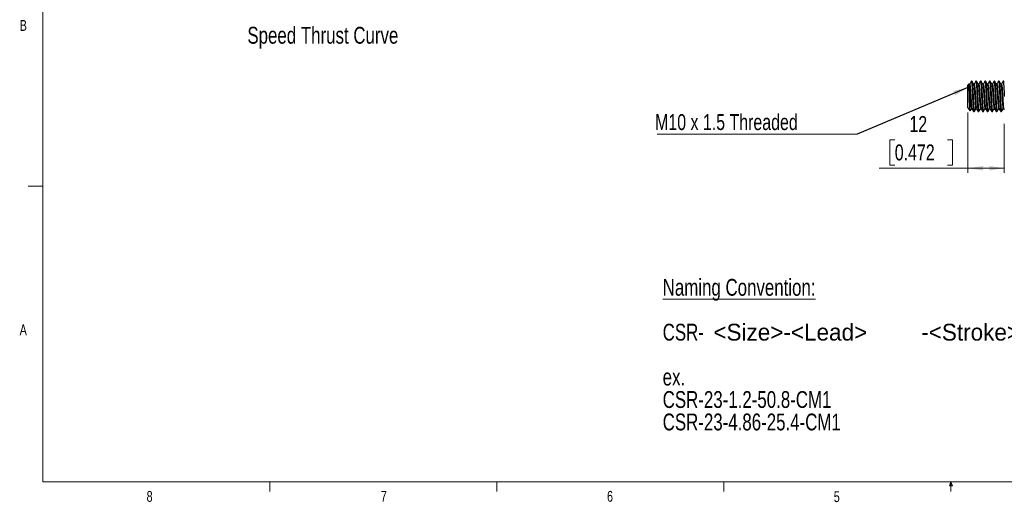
# Model space of a CAD drawing. Header units: millimetres. Extents: x 11 to 421, y 5 to 275.
# Tile 1 of 10: x 11 to 228, y 5 to 112. Entities that reach past the tile are written whole.
import ezdxf

# ---------------------------------------------------------------- set-up
doc = ezdxf.new("R2010")
doc.units = ezdxf.units.MM
doc.styles.add('SLDTEXTSTYLE0', font='TXT', dxfattribs={"width": 0.75})
doc.dimstyles.new('SLDDIMSTYLE10', dxfattribs={"dimtxt": 0.18, "dimasz": 3.302, "dimexe": 0, "dimexo": 0.0625, "dimgap": 0, "dimtad": 0, "dimtih": 1, "dimtoh": 1, "dimdec": 0, "dimrnd": 1e-09, "dimzin": 0, "dimdsep": 46, "dimtxsty": 'Standard', "dimsah": 1, "dimcen": 0.09, "dimadec": 0, "dimazin": 0, "dimtfac": 3.302, "dimtdec": 0, "dimtofl": 0, "dimtmove": 0, "dimatfit": 3, "dimfxl": 1, "dimfrac": 2, "dimtolj": 1, "dimtzin": 0, "dimarcsym": 0})
doc.dimstyles.new('SLDDIMSTYLE2', dxfattribs={"dimtxt": 3.5, "dimasz": 3.302, "dimexe": 0, "dimexo": 0.0625, "dimgap": 0.875, "dimtad": 1, "dimdec": 3, "dimlfac": 1.5, "dimrnd": 1e-09, "dimzin": 12, "dimdsep": 46, "dimtxsty": 'SLDTEXTSTYLE0', "dimsah": 1, "dimcen": 0.09, "dimadec": 0, "dimazin": 3, "dimtfac": 1, "dimtdec": 3, "dimtofl": 0, "dimtmove": 0, "dimatfit": 3, "dimfxl": 1, "dimfrac": 2, "dimtolj": 1, "dimtzin": 12, "dimarcsym": 0})

# ---------------------------------------------------------------- blocks, each defined once
blk = doc.blocks.new('SW_NOTE_3')
at = {"color": 0, "linetype": 'Continuous', "lineweight": 0, "attachment_point": 1, "style": 'SLDTEXTSTYLE0'}
for s, insert, char_height in [('\\LNaming Convention:', (0, 4.77), 3.7042), ('CSR-', (0, -5.1), 3.704), ('ex.', (0, -14.98), 3.704), ('CSR-23-1.2-50.8-CM1', (0, -19.92), 3.7042), ('CSR-23-4.86-25.4-CM1', (0, -24.86), 3.7042)]:
    blk.add_mtext(s, dxfattribs=dict(at, insert=insert, char_height=char_height))
at = {"color": 0, "linetype": 'Continuous', "lineweight": 0, "char_height": 3.7042, "attachment_point": 1}
for s, insert in [('<Size>-<Lead>', (11.17, -5.1)), ('-<Stroke>-CM1', (56.95, -5.1))]:
    blk.add_mtext(s, dxfattribs=dict(at, insert=insert))
blk = doc.blocks.new('_D_17')
at = {"color": 7, "linetype": 'Continuous', "lineweight": 18}
for p, q in [((219.68, 91.26), (219.68, 77.97)), ((227.68, 88.77), (227.68, 77.97)), ((203.56, 85.24), (202.49, 85.24)), ((202.49, 85.24), (202.49, 79.68)), ((215.19, 85.24), (216.26, 85.24)), ((216.26, 85.24), (216.26, 79.68)), ((219.68, 78.97), (200.13, 78.97)), ((202.49, 79.68), (203.56, 79.68)), ((216.26, 79.68), (215.19, 79.68)), ((227.68, 78.97), (219.68, 78.97))]:
    blk.add_line(p, q, dxfattribs=at)
for points in [[(219.68, 78.97), (222.99, 78.47), (222.99, 79.48)], [(227.68, 78.97), (224.38, 79.48), (224.38, 78.47)]]:
    blk.add_solid(points, dxfattribs=at)
at = {"color": 7, "linetype": 'Continuous', "lineweight": 18, "char_height": 3.5, "attachment_point": 1, "style": 'SLDTEXTSTYLE0'}
for s, insert in [('12', (206.79, 90.46)), ('0.472', (203.56, 84.2))]:
    blk.add_mtext(s, dxfattribs=dict(at, insert=insert))
blk = doc.blocks.new('SW_NOTE_9')
at = {"color": 0, "linetype": 'Continuous', "lineweight": 0}
blk.add_line((-44.05, 0), (0, 0), dxfattribs=at)
at = {"color": 0, "linetype": 'Continuous', "lineweight": 0, "insert": (-44.53, 4.42), "char_height": 3.5, "attachment_point": 1, "style": 'SLDTEXTSTYLE0'}
blk.add_mtext('M10 x 1.5 Threaded', dxfattribs=at)

msp = doc.modelspace()

# ---------------------------------------------------------------- linework, layer by layer
at = {"color": 7, "linetype": 'Continuous', "lineweight": 18}
for p, q in [((15.90679, 270.30866), (15.90679, 9.95866)), ((15.90679, 75.04616), (12.73179, 75.04616)), ((415.95679, 9.95866), (15.90679, 9.95866)), ((65.90669, 9.95866), (65.90669, 7.80476)), ((115.91294, 9.95866), (115.91294, 7.80476)), ((165.91919, 9.95866), (165.91919, 7.80476)), ((215.58886, 9.0805), (215.92544, 9.95866)), ((216.24434, 9.0805), (215.58886, 9.0805)), ((215.92544, 9.95866), (215.92544, 7.80476)), ((215.92544, 9.95866), (216.24434, 9.0805))]:
    msp.add_line(p, q, dxfattribs=at)
at = {"color": 7, "linetype": 'Continuous', "lineweight": 25}
for p, q in [((220.55962, 98.10567), (220.43462, 98.10567)), ((221.55962, 98.10567), (221.43462, 98.10567)), ((222.55962, 98.10567), (222.43462, 98.10567)), ((223.55962, 98.10567), (223.43462, 98.10567)), ((224.55962, 98.10567), (224.43462, 98.10567)), ((225.55962, 98.10567), (225.43462, 98.10567)), ((226.55962, 98.10567), (226.43462, 98.10567)), ((227.55962, 98.10567), (227.43462, 98.10567)), ((227.68759, 97.89708), (227.57203, 98.09641)), ((219.87415, 97.55751), (219.68462, 97.28682)), ((219.68462, 92.25786), (219.68462, 97.28682)), ((219.94992, 97.44482), (219.88741, 97.55256)), ((220.05962, 97.45615), (219.94334, 97.45615)), ((221.05962, 97.45615), (220.94334, 97.45615)), ((222.05962, 97.45615), (221.94334, 97.45615)), ((223.05962, 97.45615), (222.94334, 97.45615)), ((224.05962, 97.45615), (223.94334, 97.45615)), ((225.05962, 97.45615), (224.94334, 97.45615)), ((226.05962, 97.45615), (225.94334, 97.45615)), ((227.05962, 97.45615), (226.94334, 97.45615)), ((219.68462, 92.25786), (220.14792, 91.5962)), ((220.43462, 92.08852), (220.55104, 92.08852)), ((220.93462, 91.43901), (221.05962, 91.43901)), ((221.43462, 92.08852), (221.55104, 92.08852)), ((221.93462, 91.43901), (222.05962, 91.43901)), ((222.43462, 92.08852), (222.55104, 92.08852)), ((222.93462, 91.43901), (223.05962, 91.43901)), ((223.43462, 92.08852), (223.55104, 92.08852)), ((223.93462, 91.43901), (224.05962, 91.43901)), ((224.43462, 92.08852), (224.55104, 92.08852)), ((224.93462, 91.43901), (225.05962, 91.43901)), ((225.43462, 92.08852), (225.55104, 92.08852)), ((225.93462, 91.43901), (226.05962, 91.43901)), ((226.43462, 92.08852), (226.55104, 92.08852)), ((226.93462, 91.43901), (227.05962, 91.43901)), ((227.43462, 92.08852), (227.55104, 92.08852)), ((227.54522, 92.09855), (227.66712, 91.88846))]:
    msp.add_line(p, q, dxfattribs=at)
for points, knots in [([(220.42338, 98.09808), (220.36036, 97.98939), (220.23631, 97.77541), (220.11214, 97.56144), (220.05104, 97.45615)], [0, 0, 0, 0, 0.507968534, 1, 1, 1, 1]), ([(220.42337, 98.07555), (220.42711, 98.08741), (220.44545, 98.14555), (220.47883, 98.01653), (220.51793, 97.69405), (220.55716, 97.15934), (220.60128, 96.45906), (220.64541, 95.63983), (220.68462, 94.77237), (220.72382, 93.90473), (220.76795, 93.08605), (220.81208, 92.38376), (220.85128, 91.85627), (220.89049, 91.50674), (220.91974, 91.46184), (220.93462, 91.43901)], [0, 0, 0, 0, 0.021265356, 0.104246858, 0.184387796, 0.264528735, 0.347510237, 0.430491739, 0.510632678, 0.590773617, 0.673755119, 0.756736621, 0.836877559, 0.917018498, 1, 1, 1, 1]), ([(220.55962, 98.10567), (220.57449, 98.08283), (220.60374, 98.03794), (220.64295, 97.6884), (220.68216, 97.16091), (220.72628, 96.45863), (220.77041, 95.63995), (220.80962, 94.77231), (220.84882, 93.90484), (220.89295, 93.08563), (220.93707, 92.3853), (220.97631, 91.85076), (221.0154, 91.52765), (221.04918, 91.39893), (221.0679, 91.45901), (221.07202, 91.47225)], [0, 0, 0, 0, 0.082799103, 0.162763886, 0.242728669, 0.325527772, 0.408326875, 0.488291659, 0.568256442, 0.651055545, 0.733854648, 0.813819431, 0.893784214, 0.976583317, 1, 1, 1, 1]), ([(220.94992, 97.44482), (220.88693, 97.55337), (220.76092, 97.77053), (220.63501, 97.98776), (220.57203, 98.09641)], [0, 0, 0, 0, 0.499869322, 1, 1, 1, 1]), ([(221.42338, 98.09808), (221.36036, 97.98939), (221.23631, 97.77541), (221.11214, 97.56144), (221.05104, 97.45615)], [0, 0, 0, 0, 0.507968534, 1, 1, 1, 1]), ([(221.42337, 98.07555), (221.42711, 98.08741), (221.44545, 98.14555), (221.47883, 98.01653), (221.51793, 97.69405), (221.55716, 97.15934), (221.60128, 96.45906), (221.64541, 95.63983), (221.68462, 94.77237), (221.72382, 93.90473), (221.76795, 93.08605), (221.81208, 92.38376), (221.85128, 91.85627), (221.89049, 91.50674), (221.91974, 91.46184), (221.93462, 91.43901)], [0, 0, 0, 0, 0.021265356, 0.104246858, 0.184387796, 0.264528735, 0.347510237, 0.430491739, 0.510632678, 0.590773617, 0.673755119, 0.756736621, 0.836877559, 0.917018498, 1, 1, 1, 1]), ([(221.57202, 98.07243), (221.58267, 98.05426), (221.60764, 98.01164), (221.64291, 97.68617), (221.68217, 97.16153), (221.72628, 96.45846), (221.77041, 95.64), (221.80962, 94.7723), (221.84882, 93.90484), (221.89295, 93.08563), (221.93707, 92.3853), (221.97631, 91.85076), (222.0154, 91.52765), (222.04918, 91.39893), (222.0679, 91.45901), (222.07202, 91.47225)], [0, 0, 0, 0, 0.060806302, 0.142688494, 0.224570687, 0.309355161, 0.394139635, 0.476021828, 0.55790402, 0.642688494, 0.727472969, 0.809355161, 0.891237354, 0.976021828, 1, 1, 1, 1]), ([(221.94992, 97.44482), (221.88693, 97.55337), (221.76092, 97.77053), (221.63501, 97.98776), (221.57203, 98.09641)], [0, 0, 0, 0, 0.499869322, 1, 1, 1, 1]), ([(222.42338, 98.09808), (222.36036, 97.98939), (222.23631, 97.77541), (222.11214, 97.56144), (222.05104, 97.45615)], [0, 0, 0, 0, 0.507968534, 1, 1, 1, 1]), ([(222.42337, 98.07555), (222.42711, 98.08741), (222.44545, 98.14555), (222.47883, 98.01653), (222.51793, 97.69405), (222.55716, 97.15934), (222.60128, 96.45906), (222.64541, 95.63983), (222.68462, 94.77237), (222.72382, 93.90473), (222.76795, 93.08605), (222.81208, 92.38376), (222.85128, 91.85627), (222.89049, 91.50674), (222.91974, 91.46184), (222.93462, 91.43901)], [0, 0, 0, 0, 0.021265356, 0.104246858, 0.184387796, 0.264528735, 0.347510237, 0.430491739, 0.510632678, 0.590773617, 0.673755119, 0.756736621, 0.836877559, 0.917018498, 1, 1, 1, 1]), ([(222.55962, 98.10567), (222.57449, 98.08283), (222.60374, 98.03794), (222.64295, 97.6884), (222.68216, 97.16091), (222.72628, 96.45863), (222.77041, 95.63995), (222.80962, 94.77231), (222.84882, 93.90484), (222.89295, 93.08563), (222.93707, 92.3853), (222.97631, 91.85076), (223.0154, 91.52765), (223.04918, 91.39893), (223.0679, 91.45901), (223.07202, 91.47225)], [0, 0, 0, 0, 0.082799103, 0.162763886, 0.242728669, 0.325527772, 0.408326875, 0.488291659, 0.568256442, 0.651055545, 0.733854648, 0.813819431, 0.893784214, 0.976583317, 1, 1, 1, 1]), ([(222.94992, 97.44482), (222.88693, 97.55337), (222.76092, 97.77053), (222.63501, 97.98776), (222.57203, 98.09641)], [0, 0, 0, 0, 0.4998693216, 1, 1, 1, 1]), ([(223.42338, 98.09808), (223.36036, 97.98939), (223.23631, 97.77541), (223.11214, 97.56144), (223.05104, 97.45615)], [0, 0, 0, 0, 0.507968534, 1, 1, 1, 1]), ([(223.42337, 98.07555), (223.42711, 98.08741), (223.44545, 98.14555), (223.47883, 98.01653), (223.51793, 97.69405), (223.55716, 97.15934), (223.60128, 96.45906), (223.64541, 95.63983), (223.68462, 94.77237), (223.72382, 93.90473), (223.76795, 93.08605), (223.81208, 92.38376), (223.85128, 91.85627), (223.89049, 91.50674), (223.91974, 91.46184), (223.93462, 91.43901)], [0, 0, 0, 0, 0.021265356, 0.104246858, 0.184387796, 0.264528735, 0.347510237, 0.430491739, 0.510632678, 0.590773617, 0.673755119, 0.756736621, 0.836877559, 0.917018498, 1, 1, 1, 1]), ([(223.55962, 98.10567), (223.57449, 98.08283), (223.60374, 98.03794), (223.64295, 97.6884), (223.68216, 97.16091), (223.72628, 96.45863), (223.77041, 95.63995), (223.80962, 94.77231), (223.84882, 93.90484), (223.89295, 93.08563), (223.93707, 92.3853), (223.97631, 91.85076), (224.0154, 91.52765), (224.04918, 91.39893), (224.0679, 91.45901), (224.07202, 91.47225)], [0, 0, 0, 0, 0.082799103, 0.162763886, 0.242728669, 0.325527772, 0.408326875, 0.488291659, 0.568256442, 0.651055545, 0.733854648, 0.813819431, 0.893784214, 0.976583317, 1, 1, 1, 1]), ([(223.94992, 97.44482), (223.88693, 97.55337), (223.76092, 97.77053), (223.63501, 97.98776), (223.57203, 98.09641)], [0, 0, 0, 0, 0.499869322, 1, 1, 1, 1]), ([(224.42338, 98.09808), (224.36036, 97.98939), (224.23631, 97.77541), (224.11214, 97.56144), (224.05104, 97.45615)], [0, 0, 0, 0, 0.507968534, 1, 1, 1, 1]), ([(224.42337, 98.07555), (224.42711, 98.08741), (224.44545, 98.14555), (224.47883, 98.01653), (224.51793, 97.69405), (224.55716, 97.15934), (224.60128, 96.45906), (224.64541, 95.63983), (224.68462, 94.77237), (224.72382, 93.90473), (224.76795, 93.08605), (224.81208, 92.38376), (224.85128, 91.85627), (224.89049, 91.50674), (224.91974, 91.46184), (224.93462, 91.43901)], [0, 0, 0, 0, 0.021265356, 0.104246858, 0.184387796, 0.264528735, 0.347510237, 0.430491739, 0.510632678, 0.590773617, 0.673755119, 0.756736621, 0.836877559, 0.917018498, 1, 1, 1, 1]), ([(224.57202, 98.07243), (224.58267, 98.05426), (224.60764, 98.01164), (224.64291, 97.68617), (224.68217, 97.16153), (224.72628, 96.45846), (224.77041, 95.64), (224.80962, 94.7723), (224.84882, 93.90484), (224.89295, 93.08563), (224.93707, 92.3853), (224.97631, 91.85076), (225.0154, 91.52765), (225.04918, 91.39893), (225.0679, 91.45901), (225.07202, 91.47225)], [0, 0, 0, 0, 0.060806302, 0.142688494, 0.224570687, 0.309355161, 0.394139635, 0.476021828, 0.55790402, 0.642688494, 0.727472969, 0.809355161, 0.891237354, 0.976021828, 1, 1, 1, 1]), ([(224.94992, 97.44482), (224.88693, 97.55337), (224.76092, 97.77053), (224.63501, 97.98776), (224.57203, 98.09641)], [0, 0, 0, 0, 0.499869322, 1, 1, 1, 1]), ([(225.42338, 98.09808), (225.36036, 97.98939), (225.23631, 97.77541), (225.11214, 97.56144), (225.05104, 97.45615)], [0, 0, 0, 0, 0.507968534, 1, 1, 1, 1]), ([(225.42337, 98.07555), (225.42711, 98.08741), (225.44545, 98.14555), (225.47883, 98.01653), (225.51793, 97.69405), (225.55716, 97.15934), (225.60128, 96.45906), (225.64541, 95.63983), (225.68462, 94.77237), (225.72382, 93.90473), (225.76795, 93.08605), (225.81208, 92.38376), (225.85128, 91.85627), (225.89049, 91.50674), (225.91974, 91.46184), (225.93462, 91.43901)], [0, 0, 0, 0, 0.021265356, 0.104246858, 0.184387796, 0.264528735, 0.347510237, 0.430491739, 0.510632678, 0.590773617, 0.673755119, 0.756736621, 0.836877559, 0.917018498, 1, 1, 1, 1]), ([(225.55962, 98.10567), (225.57449, 98.08283), (225.60374, 98.03794), (225.64295, 97.6884), (225.68216, 97.16091), (225.72628, 96.45863), (225.77041, 95.63995), (225.80962, 94.77231), (225.84882, 93.90484), (225.89295, 93.08563), (225.93707, 92.3853), (225.97631, 91.85076), (226.0154, 91.52765), (226.04918, 91.39893), (226.0679, 91.45901), (226.07202, 91.47225)], [0, 0, 0, 0, 0.082799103, 0.162763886, 0.242728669, 0.325527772, 0.408326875, 0.488291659, 0.568256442, 0.651055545, 0.733854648, 0.813819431, 0.893784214, 0.976583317, 1, 1, 1, 1]), ([(225.94992, 97.44482), (225.88693, 97.55337), (225.76092, 97.77053), (225.63501, 97.98776), (225.57203, 98.09641)], [0, 0, 0, 0, 0.499869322, 1, 1, 1, 1]), ([(226.42338, 98.09808), (226.36036, 97.98939), (226.23631, 97.77541), (226.11214, 97.56144), (226.05104, 97.45615)], [0, 0, 0, 0, 0.507968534, 1, 1, 1, 1]), ([(226.42337, 98.07555), (226.42711, 98.08741), (226.44545, 98.14555), (226.47883, 98.01653), (226.51793, 97.69405), (226.55716, 97.15934), (226.60128, 96.45906), (226.64541, 95.63983), (226.68462, 94.77237), (226.72382, 93.90473), (226.76795, 93.08605), (226.81208, 92.38376), (226.85128, 91.85627), (226.89049, 91.50674), (226.91974, 91.46184), (226.93462, 91.43901)], [0, 0, 0, 0, 0.021265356, 0.104246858, 0.184387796, 0.264528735, 0.347510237, 0.430491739, 0.510632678, 0.590773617, 0.673755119, 0.756736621, 0.836877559, 0.917018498, 1, 1, 1, 1]), ([(226.55962, 98.10567), (226.57449, 98.08283), (226.60374, 98.03794), (226.64295, 97.6884), (226.68216, 97.16091), (226.72628, 96.45863), (226.77041, 95.63995), (226.80962, 94.77231), (226.84882, 93.90484), (226.89295, 93.08563), (226.93707, 92.3853), (226.97631, 91.85076), (227.0154, 91.52765), (227.04918, 91.39893), (227.0679, 91.45901), (227.07202, 91.47225)], [0, 0, 0, 0, 0.082799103, 0.162763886, 0.242728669, 0.325527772, 0.408326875, 0.488291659, 0.568256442, 0.651055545, 0.733854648, 0.813819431, 0.893784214, 0.976583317, 1, 1, 1, 1]), ([(226.94992, 97.44482), (226.88693, 97.55337), (226.76092, 97.77053), (226.63501, 97.98776), (226.57203, 98.09641)], [0, 0, 0, 0, 0.499869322, 1, 1, 1, 1]), ([(227.42338, 98.09808), (227.36036, 97.98939), (227.23631, 97.77541), (227.11214, 97.56144), (227.05104, 97.45615)], [0, 0, 0, 0, 0.507968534, 1, 1, 1, 1]), ([(227.42337, 98.07555), (227.42711, 98.08741), (227.44545, 98.14555), (227.47883, 98.01653), (227.51793, 97.69405), (227.55716, 97.15934), (227.60128, 96.45906), (227.64541, 95.63984), (227.6717, 95.05813), (227.68462, 94.77234)], [0, 0, 0, 0, 0.041645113, 0.204152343, 0.361096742, 0.518041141, 0.680548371, 0.843055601, 1, 1, 1, 1]), ([(220.14925, 91.59713), (220.14814, 91.59806), (220.1444, 91.60116), (220.13813, 91.63078), (220.12792, 91.70251), (220.11794, 91.81985), (220.10838, 91.97806), (220.09934, 92.16267), (220.08966, 92.38698), (220.07957, 92.6432), (220.06941, 92.91476), (220.05908, 93.21042), (220.04875, 93.52484), (220.03851, 93.84877), (220.02847, 94.18532), (220.01882, 94.52679), (220.00968, 94.86963), (220.00019, 95.2116), (219.99014, 95.54028), (219.98002, 95.85466), (219.96969, 96.15072), (219.95933, 96.42267), (219.94906, 96.67629), (219.93896, 96.90201), (219.92924, 97.09449), (219.91995, 97.26416), (219.91066, 97.39706), (219.90066, 97.48752), (219.89058, 97.54799), (219.88206, 97.57152), (219.87604, 97.55854), (219.87521, 97.55676)], [0, 0, 0, 0, 0.012458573, 0.04170224, 0.06978, 0.126889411, 0.155989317, 0.184069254, 0.241244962, 0.270423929, 0.297552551, 0.352746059, 0.380878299, 0.407803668, 0.462569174, 0.490474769, 0.517401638, 0.57222192, 0.600198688, 0.626247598, 0.679250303, 0.706269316, 0.732042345, 0.784464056, 0.811175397, 0.836949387, 0.889414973, 0.916189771, 0.941157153, 0.99196528, 1, 1, 1, 1]), ([(219.9493, 97.40864), (219.96622, 97.37431), (220.00437, 97.29688), (220.05619, 96.71003), (220.12432, 95.82966), (220.18461, 94.77212), (220.24493, 93.71592), (220.31299, 92.83147), (220.36937, 92.21057), (220.41264, 92.12963), (220.43462, 92.08852)], [0, 0, 0, 0, 0.1003487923, 0.226281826, 0.3574111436, 0.485179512, 0.6129478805, 0.7440771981, 0.8700102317, 1, 1, 1, 1]), ([(220.05962, 97.45615), (220.08159, 97.41504), (220.12486, 97.33411), (220.18125, 96.71321), (220.2493, 95.82876), (220.30962, 94.77254), (220.36991, 93.71508), (220.43804, 92.83443), (220.49014, 92.24551), (220.52861, 92.16788), (220.54584, 92.1331)], [0, 0, 0, 0, 0.129752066, 0.255454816, 0.386344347, 0.513879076, 0.641413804, 0.772303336, 0.898006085, 1, 1, 1, 1]), ([(220.9493, 97.40864), (220.96622, 97.37431), (221.00437, 97.29688), (221.05619, 96.71003), (221.12432, 95.82966), (221.18461, 94.77212), (221.24493, 93.71592), (221.31299, 92.83147), (221.36937, 92.21057), (221.41264, 92.12963), (221.43462, 92.08852)], [0, 0, 0, 0, 0.100348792, 0.226281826, 0.357411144, 0.485179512, 0.612947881, 0.744077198, 0.870010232, 1, 1, 1, 1]), ([(221.05962, 97.45615), (221.08159, 97.41504), (221.12486, 97.33411), (221.18125, 96.71321), (221.2493, 95.82876), (221.30962, 94.77254), (221.36991, 93.71508), (221.43804, 92.83443), (221.49014, 92.24551), (221.52861, 92.16788), (221.54584, 92.1331)], [0, 0, 0, 0, 0.129752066, 0.255454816, 0.386344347, 0.513879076, 0.641413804, 0.772303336, 0.898006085, 1, 1, 1, 1]), ([(221.9493, 97.40864), (221.96622, 97.37431), (222.00437, 97.29688), (222.05619, 96.71003), (222.12432, 95.82966), (222.18461, 94.77212), (222.24493, 93.71592), (222.31299, 92.83147), (222.36937, 92.21057), (222.41264, 92.12963), (222.43462, 92.08852)], [0, 0, 0, 0, 0.100348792, 0.226281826, 0.357411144, 0.485179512, 0.612947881, 0.744077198, 0.870010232, 1, 1, 1, 1]), ([(222.05962, 97.45615), (222.08159, 97.41504), (222.12486, 97.33411), (222.18125, 96.71321), (222.2493, 95.82876), (222.30962, 94.77254), (222.36991, 93.71508), (222.43804, 92.83443), (222.49014, 92.24551), (222.52861, 92.16788), (222.54584, 92.1331)], [0, 0, 0, 0, 0.129752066, 0.255454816, 0.386344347, 0.513879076, 0.641413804, 0.772303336, 0.898006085, 1, 1, 1, 1]), ([(222.9493, 97.40864), (222.96622, 97.37431), (223.00437, 97.29688), (223.05619, 96.71003), (223.12432, 95.82966), (223.18461, 94.77212), (223.24493, 93.71592), (223.31299, 92.83147), (223.36937, 92.21057), (223.41264, 92.12963), (223.43462, 92.08852)], [0, 0, 0, 0, 0.100348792, 0.226281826, 0.357411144, 0.485179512, 0.612947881, 0.744077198, 0.870010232, 1, 1, 1, 1]), ([(223.05962, 97.45615), (223.08159, 97.41504), (223.12486, 97.33411), (223.18125, 96.71321), (223.2493, 95.82876), (223.30962, 94.77254), (223.36991, 93.71508), (223.43804, 92.83443), (223.49014, 92.24551), (223.52861, 92.16788), (223.54584, 92.1331)], [0, 0, 0, 0, 0.129752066, 0.255454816, 0.386344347, 0.513879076, 0.641413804, 0.772303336, 0.898006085, 1, 1, 1, 1]), ([(223.9493, 97.40864), (223.96622, 97.37431), (224.00437, 97.29688), (224.05619, 96.71003), (224.12432, 95.82966), (224.18461, 94.77212), (224.24493, 93.71592), (224.31299, 92.83147), (224.36937, 92.21057), (224.41264, 92.12963), (224.43462, 92.08852)], [0, 0, 0, 0, 0.1003487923, 0.226281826, 0.3574111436, 0.485179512, 0.6129478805, 0.7440771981, 0.8700102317, 1, 1, 1, 1]), ([(224.05962, 97.45615), (224.08159, 97.41504), (224.12486, 97.33411), (224.18125, 96.71321), (224.2493, 95.82876), (224.30962, 94.77254), (224.36991, 93.71508), (224.43804, 92.83443), (224.49014, 92.24551), (224.52861, 92.16788), (224.54584, 92.1331)], [0, 0, 0, 0, 0.1297520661, 0.2554548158, 0.3863443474, 0.5138790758, 0.6414138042, 0.7723033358, 0.8980060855, 1, 1, 1, 1]), ([(224.9493, 97.40864), (224.96622, 97.37431), (225.00437, 97.29688), (225.05619, 96.71003), (225.12432, 95.82966), (225.18461, 94.77212), (225.24493, 93.71592), (225.31299, 92.83147), (225.36937, 92.21057), (225.41264, 92.12963), (225.43462, 92.08852)], [0, 0, 0, 0, 0.1003487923, 0.226281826, 0.3574111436, 0.485179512, 0.6129478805, 0.7440771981, 0.8700102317, 1, 1, 1, 1]), ([(225.05962, 97.45615), (225.08159, 97.41504), (225.12486, 97.33411), (225.18125, 96.71321), (225.2493, 95.82876), (225.30962, 94.77254), (225.36991, 93.71508), (225.43804, 92.83443), (225.49014, 92.24551), (225.52861, 92.16788), (225.54584, 92.1331)], [0, 0, 0, 0, 0.129752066, 0.255454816, 0.386344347, 0.513879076, 0.641413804, 0.772303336, 0.898006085, 1, 1, 1, 1]), ([(225.9493, 97.40864), (225.96622, 97.37431), (226.00437, 97.29688), (226.05619, 96.71003), (226.12432, 95.82966), (226.18461, 94.77212), (226.24493, 93.71592), (226.31299, 92.83147), (226.36937, 92.21057), (226.41264, 92.12963), (226.43462, 92.08852)], [0, 0, 0, 0, 0.1003487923, 0.226281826, 0.3574111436, 0.485179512, 0.6129478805, 0.7440771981, 0.8700102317, 1, 1, 1, 1]), ([(226.05962, 97.45615), (226.08159, 97.41504), (226.12486, 97.33411), (226.18125, 96.71321), (226.2493, 95.82876), (226.30962, 94.77254), (226.36991, 93.71508), (226.43804, 92.83443), (226.49014, 92.24551), (226.52861, 92.16788), (226.54584, 92.1331)], [0, 0, 0, 0, 0.129752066, 0.255454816, 0.386344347, 0.513879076, 0.641413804, 0.772303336, 0.898006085, 1, 1, 1, 1]), ([(226.9493, 97.40864), (226.96622, 97.37431), (227.00437, 97.29688), (227.05619, 96.71003), (227.12432, 95.82966), (227.18461, 94.77212), (227.24493, 93.71592), (227.31299, 92.83147), (227.36937, 92.21057), (227.41264, 92.12963), (227.43462, 92.08852)], [0, 0, 0, 0, 0.1003487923, 0.226281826, 0.3574111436, 0.485179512, 0.6129478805, 0.7440771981, 0.8700102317, 1, 1, 1, 1]), ([(227.05962, 97.45615), (227.08159, 97.41504), (227.12486, 97.33411), (227.18125, 96.71321), (227.2493, 95.82876), (227.30962, 94.77254), (227.36991, 93.71508), (227.43804, 92.83443), (227.49014, 92.24551), (227.52861, 92.16788), (227.54584, 92.1331)], [0, 0, 0, 0, 0.1297520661, 0.2554548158, 0.3863443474, 0.5138790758, 0.6414138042, 0.7723033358, 0.8980060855, 1, 1, 1, 1]), ([(220.15752, 91.59573), (220.192, 91.65522), (220.28724, 91.81951), (220.38254, 91.98375), (220.44334, 92.08852)], [0, 0, 0, 0, 0.3620742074, 1, 1, 1, 1]), ([(220.54522, 92.09855), (220.60826, 91.98993), (220.73437, 91.77261), (220.86036, 91.55529), (220.92338, 91.44659)], [0, 0, 0, 0, 0.499843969, 1, 1, 1, 1]), ([(221.07203, 91.44827), (221.135, 91.55691), (221.25873, 91.77037), (221.38254, 91.98375), (221.44334, 92.08852)], [0, 0, 0, 0, 0.508983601, 1, 1, 1, 1]), ([(221.54522, 92.09855), (221.60826, 91.98993), (221.73437, 91.77261), (221.86036, 91.55529), (221.92338, 91.44659)], [0, 0, 0, 0, 0.499843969, 1, 1, 1, 1]), ([(222.07203, 91.44827), (222.135, 91.55691), (222.25873, 91.77037), (222.38254, 91.98375), (222.44334, 92.08852)], [0, 0, 0, 0, 0.508983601, 1, 1, 1, 1]), ([(222.54522, 92.09855), (222.60826, 91.98993), (222.73437, 91.77261), (222.86036, 91.55529), (222.92338, 91.44659)], [0, 0, 0, 0, 0.499843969, 1, 1, 1, 1]), ([(223.07203, 91.44827), (223.135, 91.55691), (223.25873, 91.77037), (223.38254, 91.98375), (223.44334, 92.08852)], [0, 0, 0, 0, 0.508983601, 1, 1, 1, 1]), ([(223.54522, 92.09855), (223.60826, 91.98993), (223.73437, 91.77261), (223.86036, 91.55529), (223.92338, 91.44659)], [0, 0, 0, 0, 0.499843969, 1, 1, 1, 1]), ([(224.07203, 91.44827), (224.135, 91.55691), (224.25873, 91.77037), (224.38254, 91.98375), (224.44334, 92.08852)], [0, 0, 0, 0, 0.508983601, 1, 1, 1, 1]), ([(224.54522, 92.09855), (224.60826, 91.98993), (224.73437, 91.77261), (224.86036, 91.55529), (224.92338, 91.44659)], [0, 0, 0, 0, 0.499843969, 1, 1, 1, 1]), ([(225.07203, 91.44827), (225.135, 91.55691), (225.25873, 91.77037), (225.38254, 91.98375), (225.44334, 92.08852)], [0, 0, 0, 0, 0.508983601, 1, 1, 1, 1]), ([(225.54522, 92.09855), (225.60826, 91.98993), (225.73437, 91.77261), (225.86036, 91.55529), (225.92338, 91.44659)], [0, 0, 0, 0, 0.499843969, 1, 1, 1, 1]), ([(226.07203, 91.44827), (226.135, 91.55691), (226.25873, 91.77037), (226.38254, 91.98375), (226.44334, 92.08852)], [0, 0, 0, 0, 0.508983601, 1, 1, 1, 1]), ([(226.54522, 92.09855), (226.60826, 91.98993), (226.73437, 91.77261), (226.86036, 91.55529), (226.92338, 91.44659)], [0, 0, 0, 0, 0.499843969, 1, 1, 1, 1]), ([(227.07203, 91.44827), (227.135, 91.55691), (227.25873, 91.77037), (227.38254, 91.98375), (227.44334, 92.08852)], [0, 0, 0, 0, 0.508983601, 1, 1, 1, 1])]:
    msp.add_open_spline(points, degree=3, knots=knots, dxfattribs=at)

# ---------------------------------------------------------------- block references
at = {"color": 7, "linetype": 'Continuous', "lineweight": 0}
for name, p in [('SW_NOTE_9', (195.30178, 86.45696)), ('SW_NOTE_3', (152.44524, 49.85236))]:
    msp.add_blockref(name, p, dxfattribs=at)

# ---------------------------------------------------------------- texts
at = {"color": 7, "linetype": 'Continuous', "lineweight": 0, "attachment_point": 1, "style": 'SLDTEXTSTYLE0'}
for s, insert, char_height in [('B', (10.8306, 111.58844), 2.38125), ('Speed Thrust Curve', (60.97993, 110.08681), 3.7041667), ('A', (10.82065, 44.59859), 2.38125), ('8', (38.78007, 7.94925), 2.38125), ('7', (90.35864, 7.95683), 2.38125), ('6', (140.17816, 7.96685), 2.38125), ('5', (190.12194, 7.8889), 2.38125)]:
    msp.add_mtext(s, dxfattribs=dict(at, insert=insert, char_height=char_height))

# ---------------------------------------------------------------- dimensions: what is measured, and where the dimension line sits
at = {"color": 7, "linetype": 'Continuous', "lineweight": 18}
dim = msp.add_linear_dim(base=(219.68462, 78.97303), p1=(227.68462, 89.77234), p2=(219.68462, 92.25786), dimstyle='SLDDIMSTYLE2', dxfattribs=at)
dim.commit()
dim.dimension.update_dxf_attribs({"geometry": '_D_17', "text_midpoint": (209.37551, 78.97303), "dimtype": 160})

# ---------------------------------------------------------------- leaders
at = {"color": 7, "linetype": 'Continuous', "lineweight": 0}
msp.add_leader([(219.68462, 96.77419), (195.30178, 86.45696)], dimstyle='SLDDIMSTYLE10', dxfattribs=at)

doc.saveas('drawing.dxf')
